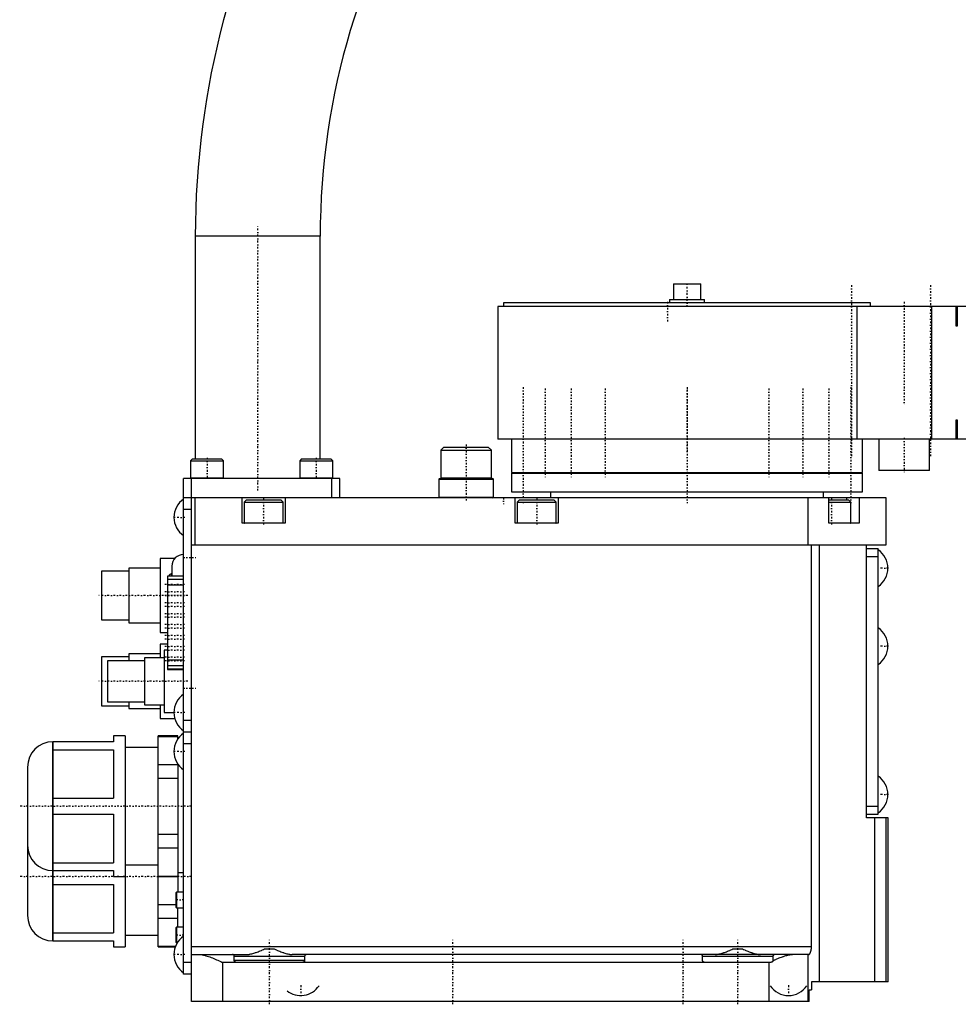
# Model space of a CAD drawing. Extents: x -171 to 392, y -1 to 595.
# Tile 1 of 3: x -171 to 70, y -1 to 252. Entities that reach past the tile are written whole.
import ezdxf

# ---------------------------------------------------------------- set-up
doc = ezdxf.new("R2010")
doc.units = 0
doc.linetypes.add('CENTER', pattern=[1.5, 0.45, -0.5, 0.05, -0.5])
doc.layers.add('AM_0', color=7, linetype='CONTINUOUS')
doc.layers.add('AM_7', color=7, linetype='CENTER')

msp = doc.modelspace()

# ---------------------------------------------------------------- linework, layer by layer
at = {"layer": 'AM_0', "color": 7, "linetype": 'CONTINUOUS'}
for p, q in [((-126, 196), (-126, 139)), ((-94, 196), (-126, 196)), ((-94, 139), (-94, 196)), ((-3.5, 183.8), (-3.5, 179.8)), ((-3.5, 183.8), (3.5, 183.8)), ((3.5, 179.8), (3.5, 183.8)), ((-4.5, 179.8), (-4.5, 179)), ((-4.5, 179.8), (4.5, 179.8)), ((4.5, 179), (4.5, 179.8)), ((-48.48, 178), (-48.48, 176)), ((264, 178), (-48.48, 178)), ((-47, 179), (-47, 178)), ((47, 179), (-47, 179)), ((43.59, 144), (43.59, 178)), ((47, 178), (47, 179)), ((62.76, 144), (62.76, 178)), ((69, 173), (69, 178)), ((69.26, 178), (69.26, 173)), ((-48.5, 176), (-48.5, 146)), ((-48.48, 176), (-48.5, 176)), ((69.26, 173), (69, 173)), ((69, 144), (69, 149)), ((69, 149), (69.26, 149)), ((69.26, 149), (69.26, 144)), ((-48.5, 146), (-48.48, 146)), ((-48.48, 146), (-48.48, 144)), ((264, 144), (-48.48, 144)), ((-45, 144), (-45, 135.5)), ((45, 135.5), (45, 144)), ((49.13, 144), (49.13, 136)), ((62.13, 136), (62.13, 144)), ((-62.32, 142), (-63.12, 141.2)), ((-62.32, 142), (-50.92, 142)), ((-50.12, 141.2), (-50.92, 142)), ((-126.75, 139), (-127.25, 138.5)), ((-126.75, 139), (-119.25, 139)), ((-118.75, 138.5), (-119.25, 139)), ((-98.75, 139), (-99.25, 138.5)), ((-98.75, 139), (-91.25, 139)), ((-90.75, 138.5), (-91.25, 139)), ((-63.12, 141.2), (-63.12, 134.1)), ((-63.12, 141.2), (-50.12, 141.2)), ((-50.12, 134.1), (-50.12, 141.2)), ((-127.25, 138.5), (-127.25, 134.1)), ((-127.25, 138.5), (-118.75, 138.5)), ((-118.75, 134.1), (-118.75, 138.5)), ((-99.25, 138.5), (-99.25, 134.1)), ((-99.25, 138.5), (-90.75, 138.5)), ((-90.75, 134.1), (-90.75, 138.5)), ((-129, 7), (-129, 134)), ((-89, 134), (-129, 134)), ((-127.25, 134.1), (-118.75, 134.1)), ((-127, 0), (-127, 134)), ((-99.25, 134.1), (-90.75, 134.1)), ((-91, 129), (-91, 134)), ((-89, 129), (-89, 134)), ((-63.42, 134), (-63.62, 133.8)), ((-63.62, 133.8), (-63.62, 129.2)), ((-63.62, 133.8), (-49.62, 133.8)), ((-63.42, 134), (-49.82, 134)), ((-63.12, 134.1), (-63.03, 134)), ((-63.12, 134.1), (-50.12, 134.1)), ((-50.22, 134), (-50.12, 134.1)), ((-49.62, 133.8), (-49.82, 134)), ((-49.62, 129.2), (-49.62, 133.8)), ((-45, 135.5), (45, 135.5)), ((-45, 135.3), (-45, 130.5)), ((-45, 135.3), (45, 135.3)), ((-40.98, 135.5), (-40.98, 135.3)), ((-35.87, 135.3), (-35.87, 135.5)), ((-35.13, 135.5), (-35.13, 135.3)), ((-29.51, 135.3), (-29.51, 135.5)), ((-28.46, 135.5), (-28.46, 135.3)), ((-21.14, 135.3), (-21.14, 135.5)), ((-19.85, 135.5), (-19.85, 135.3)), ((-1.42, 135.3), (-1.42, 135.5)), ((1.42, 135.5), (1.42, 135.3)), ((19.85, 135.3), (19.85, 135.5)), ((21.14, 135.5), (21.14, 135.3)), ((28.46, 135.3), (28.46, 135.5)), ((29.51, 135.5), (29.51, 135.3)), ((35.13, 135.3), (35.13, 135.5)), ((35.87, 135.5), (35.87, 135.3)), ((40.98, 135.3), (40.98, 135.5)), ((45, 130.5), (45, 135.3)), ((62.13, 136), (49.13, 136)), ((51, 129), (-129, 129)), ((-126, 117), (-126, 129)), ((-114, 122.5), (-114, 129)), ((-103, 129), (-103, 122.5)), ((-63.62, 129.2), (-63.42, 129)), ((-63.62, 129.2), (-49.62, 129.2)), ((-49.82, 129), (-49.62, 129.2)), ((-45, 130.5), (45, 130.5)), ((-44, 122.5), (-44, 129)), ((-35, 130.5), (-35, 129)), ((-33, 129), (-33, 122.5)), ((31, 117), (31, 129)), ((35, 129), (35, 130.5)), ((36.36, 122.5), (36.36, 129)), ((40.89, 129), (40.89, 128.5)), ((44.14, 129), (44.14, 122.5)), ((51, 117), (51, 129)), ((-112.9, 128.5), (-113.5, 127.9)), ((-113.5, 127.9), (-113.5, 122.6)), ((-113.5, 127.9), (-103.5, 127.9)), ((-112.9, 128.5), (-104.1, 128.5)), ((-103.5, 127.9), (-104.1, 128.5)), ((-103.5, 122.6), (-103.5, 127.9)), ((-42.9, 128.5), (-43.5, 127.9)), ((-43.5, 127.9), (-43.5, 122.6)), ((-43.5, 127.9), (-33.5, 127.9)), ((-42.9, 128.5), (-34.1, 128.5)), ((-33.5, 127.9), (-34.1, 128.5)), ((-33.5, 122.6), (-33.5, 127.9)), ((36.36, 128.5), (41.4, 128.5)), ((36.36, 127.9), (42, 127.9)), ((42, 127.9), (41.4, 128.5)), ((42, 122.6), (42, 127.9)), ((-127, 126), (-129, 126)), ((-103, 122.5), (-114, 122.5)), ((-113.5, 122.6), (-103.5, 122.6)), ((-33, 122.5), (-44, 122.5)), ((-43.5, 122.6), (-33.5, 122.6)), ((36.36, 122.6), (42, 122.6)), ((44.14, 122.5), (36.36, 122.5)), ((-127, 117), (51, 117)), ((31.9, 14), (31.9, 117)), ((33.91, 5), (33.91, 117)), ((46, 47), (46, 117)), ((46, 116), (49, 116)), ((46, 114), (49, 114)), ((49, 48), (49, 116)), ((-135, 111), (-143, 111)), ((-143, 111), (-143, 97)), ((-131.24, 113.5), (-135, 113.5)), ((-135, 113.5), (-135, 94.5)), ((-132, 111.5), (-132, 108.94)), ((-143, 110.25), (-150, 110.25)), ((-150, 110.25), (-150, 97.75)), ((-129, 108.93), (-133.1, 108.93)), ((-133.1, 108.93), (-133.1, 85.06)), ((-129, 108.91), (-133.1, 108.91)), ((-132.7, 109), (-132.7, 108.94)), ((-132, 109.5), (-132.2, 109.5)), ((-132.2, 109.5), (-132.2, 108.94)), ((-129, 108.08), (-133.1, 108.08)), ((-129, 106.6), (-133.1, 106.6)), ((-150, 97.75), (-143, 97.75)), ((-143, 97), (-135, 97)), ((-135, 94.5), (-133.1, 94.5)), ((-133.1, 91.5), (-135, 91.5)), ((-135, 91.5), (-135, 88)), ((-135, 89), (-143, 89)), ((-143, 89), (-143, 87.26)), ((-133.1, 90), (-134, 90)), ((-134, 90), (-134, 74)), ((-143, 88.25), (-150, 88.25)), ((-150, 88.25), (-150, 75.75)), ((-139, 87.25), (-148.5, 87.25)), ((-148.5, 87.25), (-148.5, 76.75)), ((-134, 88), (-139, 88)), ((-139, 88), (-139, 76)), ((-129, 87.43), (-133.1, 87.43)), ((-129, 85.95), (-133.1, 85.95)), ((-129, 85.08), (-133.1, 85.08)), ((-133.1, 85.06), (-129, 85.06)), ((-150, 75.75), (-143, 75.75)), ((-148.5, 76.75), (-139, 76.75)), ((-143, 76.74), (-143, 75)), ((-139, 76), (-134, 76)), ((-135, 76), (-135, 72.5)), ((-143, 75), (-135, 75)), ((-134, 74), (-131.47, 74)), ((-135, 72.5), (-131.27, 72.5)), ((-127, 72), (-129, 72)), ((-127, 69), (-129, 69)), ((-147, 66.5), (-162.51, 66.5)), ((-162.51, 66.5), (-162.51, 15.5)), ((-162.47, 15.5), (-162.47, 66.5)), ((-144, 68), (-147, 68)), ((-147, 68), (-147, 66.5)), ((-144, 68), (-144, 14)), ((-130.5, 68), (-135.5, 68)), ((-135.5, 14), (-135.5, 68)), ((-135.5, 67.89), (-130.5, 67.89)), ((-130.5, 67.17), (-130.5, 68)), ((-127, 66), (-129, 66)), ((-162.47, 64.48), (-147, 64.48)), ((-147, 64.48), (-147, 52.02)), ((-135.5, 65), (-144, 65)), ((-135.5, 60.69), (-130.5, 60.69)), ((-130.5, 60.83), (-130.5, 28)), ((-169, 60.01), (-169, 21.99)), ((-135.5, 57.19), (-130.5, 57.19)), ((-162.47, 52.02), (-147, 52.02)), ((-162.47, 47.98), (-147, 47.98)), ((-147, 47.98), (-147, 35.52)), ((46, 50), (49, 50)), ((46, 48), (49, 48)), ((51.5, 47), (46, 47)), ((48.13, 5), (48.13, 47)), ((51.04, 5), (51.04, 47)), ((51.5, 5), (51.5, 47)), ((-135.5, 42.81), (-130.5, 42.81)), ((-135.5, 39.31), (-130.5, 39.31)), ((-162.47, 35.52), (-147, 35.52)), ((-162.51, 33.5), (-147, 33.5)), ((-147, 33.5), (-147, 32)), ((-144, 35), (-135.5, 35)), ((-130.5, 33), (-129, 33)), ((-147, 32), (-144, 32)), ((-135.5, 32.11), (-130.5, 32.11)), ((-135.5, 32), (-130.5, 32)), ((-162.47, 29.98), (-147, 29.98)), ((-147, 29.98), (-147, 17.52)), ((-130.85, 28), (-131, 27.85)), ((-131, 27.85), (-131, 24.15)), ((-129, 28), (-130.85, 28)), ((-130.85, 28), (-130.85, 24)), ((-135.5, 24.81), (-131, 24.81)), ((-131, 24.15), (-130.85, 24)), ((-130.85, 24), (-129, 24)), ((-130.5, 18.99), (-130.5, 24)), ((-135.5, 21.31), (-130.5, 21.31)), ((-130.85, 19), (-131, 18.85)), ((-131, 18.85), (-131, 15.15)), ((-129, 19), (-130.85, 19)), ((-130.85, 19), (-130.85, 15)), ((-162.51, 15.5), (-147, 15.5)), ((-162.47, 17.52), (-147, 17.52)), ((-147, 15.5), (-147, 14)), ((-144, 17), (-135.5, 17)), ((-131, 15.15), (-130.85, 15)), ((-147, 14), (-144, 14)), ((-135.5, 14.11), (-131.06, 14.11)), ((-135.5, 14), (-131.11, 14)), ((-130.85, 15), (-130.61, 15)), ((31.9, 14), (-127, 14)), ((-108.1, 13.5), (-105.9, 13.5)), ((11.9, 13.5), (14.1, 13.5)), ((-127, 12), (-112.83, 12)), ((-98, 11.5), (-116, 11.5)), ((-116, 10.5), (-116, 11.5)), ((-98, 10.5), (-116, 10.5)), ((31.23, 12), (-101.17, 12)), ((-98, 11.5), (-98, 10.5)), ((22, 11.5), (4, 11.5)), ((4, 10.5), (4, 11.5)), ((22, 11.5), (22, 10.5)), ((31, 0), (31, 12)), ((-127, 10), (-129, 10)), ((-119, 10), (-119, 0)), ((21.5, 10), (-119, 10)), ((21, 10), (21, 0)), ((-127, 7), (-129, 7)), ((31.3, 0), (31.3, 3)), ((31.3, 3), (31.9, 3)), ((51.5, 5), (31.9, 5)), ((31.9, 5), (31.9, 3)), ((31.3, 0), (-127, 0))]:
    msp.add_line(p, q, dxfattribs=at)
for points in [[(-112.83, 12, 0), (-112.72, 12, 0), (-112.48, 12.02, 0), (-112.24, 12.05, 0), (-112.12, 12.06, 0), (-112, 12.09, 0), (-111.75, 12.14, 0), (-111.49, 12.2, 0), (-111.23, 12.27, 0), (-110.97, 12.35, 0), (-110.71, 12.44, 0), (-110.57, 12.48, 0), (-110.44, 12.53, 0), (-110.17, 12.63, 0), (-109.89, 12.73, 0), (-109.62, 12.84, 0), (-109.34, 12.96, 0), (-109.07, 13.07, 0), (-108.93, 13.13, 0), (-108.79, 13.19, 0), (-108.51, 13.32, 0), (-108.23, 13.44, 0), (-108.1, 13.5, 0)], [(-105.9, 13.5, 0), (-105.77, 13.44, 0), (-105.49, 13.32, 0), (-105.21, 13.19, 0), (-105.07, 13.13, 0), (-104.93, 13.07, 0), (-104.66, 12.96, 0), (-104.38, 12.84, 0), (-104.11, 12.73, 0), (-103.83, 12.63, 0), (-103.56, 12.53, 0), (-103.43, 12.48, 0), (-103.29, 12.44, 0), (-103.03, 12.35, 0), (-102.77, 12.27, 0), (-102.51, 12.2, 0), (-102.25, 12.14, 0), (-102, 12.09, 0), (-101.88, 12.06, 0), (-101.76, 12.05, 0), (-101.52, 12.02, 0), (-101.28, 12, 0), (-101.17, 12, 0)], [(7.17, 12, 0), (7.28, 12, 0), (7.52, 12.02, 0), (7.76, 12.05, 0), (7.88, 12.06, 0), (8, 12.09, 0), (8.25, 12.14, 0), (8.51, 12.2, 0), (8.77, 12.27, 0), (9.03, 12.35, 0), (9.29, 12.44, 0), (9.43, 12.48, 0), (9.56, 12.53, 0), (9.83, 12.63, 0), (10.11, 12.73, 0), (10.38, 12.84, 0), (10.66, 12.96, 0), (10.93, 13.07, 0), (11.07, 13.13, 0), (11.21, 13.19, 0), (11.49, 13.32, 0), (11.77, 13.44, 0), (11.9, 13.5, 0)], [(14.1, 13.5, 0), (14.23, 13.44, 0), (14.51, 13.32, 0), (14.79, 13.19, 0), (14.93, 13.13, 0), (15.07, 13.07, 0), (15.34, 12.96, 0), (15.62, 12.84, 0), (15.89, 12.73, 0), (16.17, 12.63, 0), (16.44, 12.53, 0), (16.57, 12.48, 0), (16.71, 12.44, 0), (16.97, 12.35, 0), (17.23, 12.27, 0), (17.49, 12.2, 0), (17.75, 12.14, 0), (18, 12.09, 0), (18.12, 12.06, 0), (18.24, 12.05, 0), (18.48, 12.02, 0), (18.72, 12, 0), (18.83, 12, 0)], [(31.23, 12, 0), (31.23, 12, 0), (31.24, 12, 0), (31.25, 12, 0), (31.25, 12, 0), (31.25, 12, 0), (31.26, 12, 0), (31.27, 12.01, 0), (31.27, 12.01, 0), (31.28, 12.01, 0), (31.29, 12.01, 0), (31.29, 12.02, 0), (31.29, 12.02, 0), (31.3, 12.02, 0), (31.31, 12.03, 0), (31.32, 12.03, 0), (31.32, 12.04, 0), (31.33, 12.04, 0), (31.33, 12.05, 0), (31.34, 12.05, 0), (31.35, 12.06, 0), (31.35, 12.06, 0), (31.36, 12.07, 0), (31.36, 12.07, 0), (31.37, 12.08, 0), (31.38, 12.09, 0), (31.38, 12.09, 0), (31.39, 12.1, 0), (31.39, 12.1, 0), (31.4, 12.11, 0), (31.41, 12.12, 0), (31.42, 12.13, 0), (31.43, 12.14, 0), (31.43, 12.15, 0), (31.43, 12.16, 0), (31.44, 12.17, 0), (31.45, 12.18, 0), (31.46, 12.19, 0), (31.47, 12.2, 0), (31.48, 12.22, 0), (31.48, 12.22, 0), (31.48, 12.23, 0), (31.49, 12.24, 0), (31.5, 12.26, 0), (31.51, 12.27, 0), (31.52, 12.29, 0), (31.53, 12.3, 0), (31.53, 12.31, 0), (31.53, 12.32, 0), (31.54, 12.33, 0), (31.55, 12.35, 0), (31.56, 12.37, 0), (31.57, 12.38, 0), (31.58, 12.4, 0), (31.58, 12.41, 0), (31.58, 12.42, 0), (31.59, 12.44, 0), (31.6, 12.45, 0), (31.61, 12.47, 0), (31.61, 12.49, 0), (31.62, 12.51, 0), (31.63, 12.52, 0), (31.63, 12.53, 0), (31.64, 12.55, 0), (31.65, 12.57, 0), (31.65, 12.58, 0), (31.65, 12.59, 0), (31.66, 12.61, 0), (31.67, 12.63, 0), (31.67, 12.64, 0), (31.68, 12.65, 0), (31.68, 12.67, 0), (31.69, 12.69, 0), (31.7, 12.71, 0), (31.7, 12.73, 0), (31.71, 12.75, 0), (31.72, 12.77, 0), (31.72, 12.78, 0), (31.73, 12.8, 0), (31.73, 12.82, 0), (31.74, 12.85, 0), (31.75, 12.87, 0), (31.75, 12.9, 0), (31.76, 12.91, 0), (31.76, 12.92, 0), (31.77, 12.94, 0), (31.77, 12.97, 0), (31.78, 13, 0), (31.79, 13.02, 0), (31.79, 13.05, 0), (31.79, 13.06, 0), (31.8, 13.07, 0), (31.8, 13.1, 0), (31.81, 13.13, 0), (31.81, 13.15, 0), (31.82, 13.18, 0), (31.82, 13.21, 0), (31.83, 13.22, 0), (31.83, 13.24, 0), (31.83, 13.26, 0), (31.84, 13.29, 0), (31.84, 13.32, 0), (31.85, 13.35, 0), (31.85, 13.38, 0), (31.85, 13.39, 0), (31.86, 13.4, 0), (31.86, 13.43, 0), (31.86, 13.46, 0), (31.87, 13.48, 0), (31.87, 13.49, 0), (31.87, 13.52, 0), (31.87, 13.55, 0), (31.88, 13.56, 0), (31.88, 13.58, 0), (31.88, 13.61, 0), (31.88, 13.64, 0), (31.88, 13.67, 0), (31.89, 13.69, 0), (31.89, 13.72, 0), (31.89, 13.74, 0), (31.89, 13.75, 0), (31.89, 13.78, 0), (31.89, 13.81, 0), (31.89, 13.84, 0), (31.9, 13.87, 0), (31.9, 13.9, 0), (31.9, 13.91, 0), (31.9, 13.93, 0), (31.9, 13.96, 0), (31.9, 13.99, 0), (31.9, 14, 0)], [(-125, 12, 0), (-124.98, 12, 0), (-124.93, 12, 0), (-124.88, 12, 0), (-124.85, 12, 0), (-124.83, 12, 0), (-124.78, 11.99, 0), (-124.73, 11.99, 0), (-124.55, 11.97, 0), (-124.25, 11.93, 0), (-124.09, 11.91, 0), (-123.93, 11.87, 0), (-123.61, 11.8, 0), (-123.29, 11.71, 0), (-122.95, 11.61, 0), (-122.62, 11.5, 0), (-122.28, 11.38, 0), (-122.1, 11.32, 0), (-121.93, 11.25, 0), (-121.58, 11.12, 0), (-121.24, 10.97, 0), (-120.89, 10.83, 0), (-120.54, 10.68, 0), (-120.19, 10.53, 0), (-120.02, 10.45, 0), (-119.85, 10.38, 0), (-119.5, 10.23, 0), (-119.17, 10.07, 0), (-119, 10, 0)], [(-116, 11.5, 0), (-116, 11.5, 0), (-116, 11.51, 0), (-116, 11.52, 0), (-116, 11.53, 0), (-116, 11.53, 0), (-116, 11.54, 0), (-116, 11.55, 0), (-116, 11.56, 0), (-116, 11.57, 0), (-116.01, 11.58, 0), (-116.01, 11.58, 0), (-116.01, 11.58, 0), (-116.01, 11.59, 0), (-116.01, 11.6, 0), (-116.02, 11.63, 0), (-116.02, 11.65, 0), (-116.03, 11.68, 0), (-116.05, 11.72, 0), (-116.07, 11.76, 0), (-116.1, 11.8, 0), (-116.13, 11.83, 0), (-116.16, 11.86, 0), (-116.17, 11.88, 0), (-116.19, 11.89, 0), (-116.22, 11.92, 0), (-116.26, 11.94, 0), (-116.29, 11.96, 0), (-116.33, 11.97, 0), (-116.37, 11.98, 0), (-116.39, 11.99, 0), (-116.41, 11.99, 0), (-116.44, 12, 0), (-116.48, 12, 0), (-116.5, 12, 0)], [(-115.5, 10, 0), (-115.5, 10, 0), (-115.51, 10, 0), (-115.52, 10, 0), (-115.52, 10, 0), (-115.52, 10, 0), (-115.53, 10, 0), (-115.54, 10, 0), (-115.55, 10, 0), (-115.55, 10, 0), (-115.56, 10, 0), (-115.56, 10, 0), (-115.57, 10, 0), (-115.58, 10.01, 0), (-115.58, 10.01, 0), (-115.59, 10.01, 0), (-115.6, 10.01, 0), (-115.6, 10.01, 0), (-115.61, 10.01, 0), (-115.61, 10.01, 0), (-115.62, 10.01, 0), (-115.63, 10.02, 0), (-115.63, 10.02, 0), (-115.63, 10.02, 0), (-115.64, 10.02, 0), (-115.65, 10.02, 0), (-115.65, 10.02, 0), (-115.65, 10.02, 0), (-115.66, 10.03, 0), (-115.67, 10.03, 0), (-115.68, 10.03, 0), (-115.68, 10.03, 0), (-115.69, 10.04, 0), (-115.69, 10.04, 0), (-115.7, 10.04, 0), (-115.7, 10.04, 0), (-115.71, 10.05, 0), (-115.72, 10.05, 0), (-115.72, 10.05, 0), (-115.73, 10.06, 0), (-115.73, 10.06, 0), (-115.74, 10.06, 0), (-115.74, 10.06, 0), (-115.75, 10.07, 0), (-115.76, 10.07, 0), (-115.76, 10.07, 0), (-115.77, 10.08, 0), (-115.77, 10.08, 0), (-115.77, 10.08, 0), (-115.78, 10.09, 0), (-115.79, 10.09, 0), (-115.79, 10.09, 0), (-115.8, 10.1, 0), (-115.8, 10.1, 0), (-115.81, 10.11, 0), (-115.81, 10.11, 0), (-115.82, 10.11, 0), (-115.82, 10.12, 0), (-115.83, 10.12, 0), (-115.83, 10.13, 0), (-115.84, 10.13, 0), (-115.84, 10.13, 0), (-115.84, 10.14, 0), (-115.85, 10.14, 0), (-115.85, 10.15, 0), (-115.86, 10.15, 0), (-115.86, 10.15, 0), (-115.86, 10.16, 0), (-115.87, 10.16, 0), (-115.87, 10.16, 0), (-115.87, 10.17, 0), (-115.88, 10.17, 0), (-115.88, 10.18, 0), (-115.89, 10.18, 0), (-115.89, 10.19, 0), (-115.9, 10.19, 0), (-115.9, 10.2, 0), (-115.9, 10.2, 0), (-115.9, 10.21, 0), (-115.91, 10.21, 0), (-115.91, 10.22, 0), (-115.92, 10.22, 0), (-115.92, 10.23, 0), (-115.92, 10.23, 0), (-115.92, 10.24, 0), (-115.93, 10.24, 0), (-115.93, 10.25, 0), (-115.94, 10.25, 0), (-115.94, 10.26, 0), (-115.94, 10.27, 0), (-115.94, 10.27, 0), (-115.95, 10.27, 0), (-115.95, 10.28, 0), (-115.95, 10.29, 0), (-115.96, 10.29, 0), (-115.96, 10.3, 0), (-115.96, 10.31, 0), (-115.96, 10.31, 0), (-115.96, 10.31, 0), (-115.97, 10.32, 0), (-115.97, 10.33, 0), (-115.97, 10.34, 0), (-115.97, 10.34, 0), (-115.98, 10.35, 0), (-115.98, 10.35, 0), (-115.98, 10.36, 0), (-115.98, 10.36, 0), (-115.98, 10.37, 0), (-115.98, 10.37, 0), (-115.98, 10.38, 0), (-115.99, 10.38, 0), (-115.99, 10.39, 0), (-115.99, 10.4, 0), (-115.99, 10.4, 0), (-115.99, 10.41, 0), (-115.99, 10.41, 0), (-115.99, 10.42, 0), (-115.99, 10.43, 0), (-116, 10.43, 0), (-116, 10.44, 0), (-116, 10.44, 0), (-116, 10.45, 0), (-116, 10.46, 0), (-116, 10.46, 0), (-116, 10.47, 0), (-116, 10.48, 0), (-116, 10.48, 0), (-116, 10.48, 0), (-116, 10.49, 0), (-116, 10.5, 0), (-116, 10.5, 0)], [(-98, 10.5, 0), (-98, 10.5, 0), (-98, 10.49, 0), (-98, 10.48, 0), (-98, 10.48, 0), (-98, 10.48, 0), (-98, 10.47, 0), (-98, 10.46, 0), (-98, 10.46, 0), (-98, 10.45, 0), (-98, 10.44, 0), (-98, 10.44, 0), (-98, 10.43, 0), (-98.01, 10.43, 0), (-98.01, 10.42, 0), (-98.01, 10.41, 0), (-98.01, 10.41, 0), (-98.01, 10.4, 0), (-98.01, 10.4, 0), (-98.01, 10.39, 0), (-98.01, 10.38, 0), (-98.02, 10.38, 0), (-98.02, 10.37, 0), (-98.02, 10.37, 0), (-98.02, 10.36, 0), (-98.02, 10.36, 0), (-98.02, 10.35, 0), (-98.02, 10.35, 0), (-98.03, 10.34, 0), (-98.03, 10.34, 0), (-98.03, 10.33, 0), (-98.03, 10.32, 0), (-98.04, 10.31, 0), (-98.04, 10.31, 0), (-98.04, 10.31, 0), (-98.04, 10.3, 0), (-98.04, 10.29, 0), (-98.05, 10.29, 0), (-98.05, 10.28, 0), (-98.05, 10.27, 0), (-98.06, 10.27, 0), (-98.06, 10.27, 0), (-98.06, 10.26, 0), (-98.06, 10.25, 0), (-98.07, 10.25, 0), (-98.07, 10.24, 0), (-98.08, 10.24, 0), (-98.08, 10.23, 0), (-98.08, 10.23, 0), (-98.08, 10.22, 0), (-98.09, 10.22, 0), (-98.09, 10.21, 0), (-98.1, 10.21, 0), (-98.1, 10.2, 0), (-98.1, 10.2, 0), (-98.1, 10.19, 0), (-98.11, 10.19, 0), (-98.11, 10.18, 0), (-98.12, 10.18, 0), (-98.12, 10.17, 0), (-98.13, 10.17, 0), (-98.13, 10.16, 0), (-98.13, 10.16, 0), (-98.14, 10.16, 0), (-98.14, 10.15, 0), (-98.14, 10.15, 0), (-98.15, 10.15, 0), (-98.15, 10.14, 0), (-98.16, 10.14, 0), (-98.16, 10.13, 0), (-98.16, 10.13, 0), (-98.17, 10.13, 0), (-98.17, 10.12, 0), (-98.18, 10.12, 0), (-98.18, 10.11, 0), (-98.19, 10.11, 0), (-98.19, 10.11, 0), (-98.2, 10.1, 0), (-98.2, 10.1, 0), (-98.21, 10.09, 0), (-98.21, 10.09, 0), (-98.22, 10.09, 0), (-98.23, 10.08, 0), (-98.23, 10.08, 0), (-98.23, 10.08, 0), (-98.24, 10.07, 0), (-98.24, 10.07, 0), (-98.25, 10.07, 0), (-98.26, 10.06, 0), (-98.26, 10.06, 0), (-98.27, 10.06, 0), (-98.27, 10.06, 0), (-98.28, 10.05, 0), (-98.28, 10.05, 0), (-98.29, 10.05, 0), (-98.3, 10.04, 0), (-98.3, 10.04, 0), (-98.31, 10.04, 0), (-98.31, 10.04, 0), (-98.32, 10.03, 0), (-98.32, 10.03, 0), (-98.33, 10.03, 0), (-98.34, 10.03, 0), (-98.35, 10.02, 0), (-98.35, 10.02, 0), (-98.35, 10.02, 0), (-98.36, 10.02, 0), (-98.37, 10.02, 0), (-98.37, 10.02, 0), (-98.37, 10.02, 0), (-98.38, 10.01, 0), (-98.39, 10.01, 0), (-98.39, 10.01, 0), (-98.4, 10.01, 0), (-98.4, 10.01, 0), (-98.41, 10.01, 0), (-98.42, 10.01, 0), (-98.42, 10.01, 0), (-98.43, 10, 0), (-98.44, 10, 0), (-98.44, 10, 0), (-98.45, 10, 0), (-98.45, 10, 0), (-98.46, 10, 0), (-98.47, 10, 0), (-98.48, 10, 0), (-98.48, 10, 0), (-98.48, 10, 0), (-98.49, 10, 0), (-98.5, 10, 0), (-98.5, 10, 0)], [(-97.5, 12, 0), (-97.52, 12, 0), (-97.56, 12, 0), (-97.59, 11.99, 0), (-97.61, 11.99, 0), (-97.63, 11.98, 0), (-97.67, 11.97, 0), (-97.71, 11.96, 0), (-97.74, 11.94, 0), (-97.78, 11.92, 0), (-97.81, 11.89, 0), (-97.83, 11.88, 0), (-97.84, 11.86, 0), (-97.87, 11.83, 0), (-97.9, 11.8, 0), (-97.93, 11.76, 0), (-97.95, 11.72, 0), (-97.97, 11.68, 0), (-97.98, 11.65, 0), (-97.98, 11.63, 0), (-97.99, 11.6, 0), (-97.99, 11.59, 0), (-97.99, 11.58, 0), (-97.99, 11.58, 0), (-97.99, 11.58, 0), (-98, 11.57, 0), (-98, 11.56, 0), (-98, 11.55, 0), (-98, 11.54, 0), (-98, 11.53, 0), (-98, 11.53, 0), (-98, 11.52, 0), (-98, 11.51, 0), (-98, 11.5, 0), (-98, 11.5, 0)], [(4, 11.5, 0), (4, 11.5, 0), (4, 11.51, 0), (4, 11.52, 0), (4, 11.53, 0), (4, 11.53, 0), (4, 11.54, 0), (4, 11.55, 0), (4, 11.56, 0), (4, 11.57, 0), (3.99, 11.58, 0), (3.99, 11.58, 0), (3.99, 11.58, 0), (3.99, 11.59, 0), (3.99, 11.6, 0), (3.98, 11.63, 0), (3.98, 11.65, 0), (3.97, 11.68, 0), (3.95, 11.72, 0), (3.93, 11.76, 0), (3.9, 11.8, 0), (3.87, 11.83, 0), (3.84, 11.86, 0), (3.83, 11.88, 0), (3.81, 11.89, 0), (3.78, 11.92, 0), (3.74, 11.94, 0), (3.71, 11.96, 0), (3.67, 11.97, 0), (3.63, 11.98, 0), (3.61, 11.99, 0), (3.59, 11.99, 0), (3.56, 12, 0), (3.52, 12, 0), (3.5, 12, 0)], [(4.5, 10, 0), (4.5, 10, 0), (4.49, 10, 0), (4.48, 10, 0), (4.48, 10, 0), (4.48, 10, 0), (4.47, 10, 0), (4.46, 10, 0), (4.45, 10, 0), (4.45, 10, 0), (4.44, 10, 0), (4.44, 10, 0), (4.43, 10, 0), (4.42, 10.01, 0), (4.42, 10.01, 0), (4.41, 10.01, 0), (4.4, 10.01, 0), (4.4, 10.01, 0), (4.39, 10.01, 0), (4.39, 10.01, 0), (4.38, 10.01, 0), (4.37, 10.02, 0), (4.37, 10.02, 0), (4.37, 10.02, 0), (4.36, 10.02, 0), (4.35, 10.02, 0), (4.35, 10.02, 0), (4.35, 10.02, 0), (4.34, 10.03, 0), (4.33, 10.03, 0), (4.32, 10.03, 0), (4.32, 10.03, 0), (4.31, 10.04, 0), (4.31, 10.04, 0), (4.3, 10.04, 0), (4.3, 10.04, 0), (4.29, 10.05, 0), (4.28, 10.05, 0), (4.28, 10.05, 0), (4.27, 10.06, 0), (4.27, 10.06, 0), (4.26, 10.06, 0), (4.26, 10.06, 0), (4.25, 10.07, 0), (4.24, 10.07, 0), (4.24, 10.07, 0), (4.23, 10.08, 0), (4.23, 10.08, 0), (4.23, 10.08, 0), (4.22, 10.09, 0), (4.21, 10.09, 0), (4.21, 10.09, 0), (4.2, 10.1, 0), (4.2, 10.1, 0), (4.19, 10.11, 0), (4.19, 10.11, 0), (4.18, 10.11, 0), (4.18, 10.12, 0), (4.17, 10.12, 0), (4.17, 10.13, 0), (4.16, 10.13, 0), (4.16, 10.13, 0), (4.16, 10.14, 0), (4.15, 10.14, 0), (4.15, 10.15, 0), (4.14, 10.15, 0), (4.14, 10.15, 0), (4.14, 10.16, 0), (4.13, 10.16, 0), (4.13, 10.16, 0), (4.13, 10.17, 0), (4.12, 10.17, 0), (4.12, 10.18, 0), (4.11, 10.18, 0), (4.11, 10.19, 0), (4.1, 10.19, 0), (4.1, 10.2, 0), (4.1, 10.2, 0), (4.1, 10.21, 0), (4.09, 10.21, 0), (4.09, 10.22, 0), (4.08, 10.22, 0), (4.08, 10.23, 0), (4.08, 10.23, 0), (4.08, 10.24, 0), (4.07, 10.24, 0), (4.07, 10.25, 0), (4.06, 10.25, 0), (4.06, 10.26, 0), (4.06, 10.27, 0), (4.06, 10.27, 0), (4.05, 10.27, 0), (4.05, 10.28, 0), (4.05, 10.29, 0), (4.04, 10.29, 0), (4.04, 10.3, 0), (4.04, 10.31, 0), (4.04, 10.31, 0), (4.04, 10.31, 0), (4.03, 10.32, 0), (4.03, 10.33, 0), (4.03, 10.34, 0), (4.03, 10.34, 0), (4.02, 10.35, 0), (4.02, 10.35, 0), (4.02, 10.36, 0), (4.02, 10.36, 0), (4.02, 10.37, 0), (4.02, 10.37, 0), (4.02, 10.38, 0), (4.01, 10.38, 0), (4.01, 10.39, 0), (4.01, 10.4, 0), (4.01, 10.4, 0), (4.01, 10.41, 0), (4.01, 10.41, 0), (4.01, 10.42, 0), (4.01, 10.43, 0), (4, 10.43, 0), (4, 10.44, 0), (4, 10.44, 0), (4, 10.45, 0), (4, 10.46, 0), (4, 10.46, 0), (4, 10.47, 0), (4, 10.48, 0), (4, 10.48, 0), (4, 10.48, 0), (4, 10.49, 0), (4, 10.5, 0), (4, 10.5, 0)], [(22, 10.44, 0), (22, 10.44, 0), (22, 10.43, 0), (21.99, 10.43, 0), (21.99, 10.42, 0), (21.99, 10.42, 0), (21.99, 10.41, 0), (21.99, 10.41, 0), (21.99, 10.4, 0), (21.99, 10.39, 0), (21.99, 10.39, 0), (21.99, 10.38, 0), (21.99, 10.38, 0), (21.98, 10.37, 0), (21.98, 10.37, 0), (21.98, 10.36, 0), (21.98, 10.35, 0), (21.98, 10.35, 0), (21.98, 10.34, 0), (21.97, 10.34, 0), (21.97, 10.33, 0), (21.97, 10.33, 0), (21.97, 10.32, 0), (21.97, 10.32, 0), (21.96, 10.32, 0), (21.96, 10.31, 0), (21.96, 10.31, 0), (21.96, 10.3, 0), (21.96, 10.3, 0), (21.95, 10.29, 0), (21.95, 10.28, 0), (21.95, 10.28, 0), (21.94, 10.27, 0), (21.94, 10.27, 0), (21.94, 10.27, 0), (21.94, 10.26, 0), (21.93, 10.25, 0), (21.93, 10.25, 0), (21.93, 10.24, 0), (21.92, 10.24, 0), (21.92, 10.23, 0), (21.92, 10.23, 0), (21.92, 10.22, 0), (21.91, 10.22, 0), (21.91, 10.21, 0), (21.91, 10.21, 0), (21.9, 10.2, 0), (21.9, 10.2, 0), (21.9, 10.2, 0), (21.89, 10.19, 0), (21.89, 10.19, 0), (21.89, 10.18, 0), (21.88, 10.18, 0), (21.88, 10.17, 0), (21.87, 10.17, 0), (21.87, 10.17, 0), (21.87, 10.16, 0), (21.86, 10.16, 0), (21.86, 10.15, 0), (21.85, 10.15, 0), (21.85, 10.14, 0), (21.85, 10.14, 0), (21.85, 10.14, 0), (21.84, 10.13, 0), (21.84, 10.13, 0), (21.83, 10.13, 0), (21.83, 10.12, 0), (21.83, 10.12, 0), (21.82, 10.12, 0), (21.82, 10.11, 0), (21.82, 10.11, 0), (21.81, 10.11, 0), (21.8, 10.1, 0), (21.8, 10.1, 0), (21.79, 10.1, 0), (21.79, 10.09, 0), (21.79, 10.09, 0), (21.78, 10.09, 0), (21.78, 10.08, 0), (21.77, 10.08, 0), (21.77, 10.08, 0), (21.76, 10.07, 0), (21.75, 10.07, 0), (21.75, 10.07, 0), (21.75, 10.07, 0), (21.74, 10.06, 0), (21.74, 10.06, 0), (21.73, 10.06, 0), (21.72, 10.05, 0), (21.72, 10.05, 0), (21.72, 10.05, 0), (21.71, 10.05, 0), (21.71, 10.04, 0), (21.7, 10.04, 0), (21.69, 10.04, 0), (21.69, 10.04, 0), (21.68, 10.03, 0), (21.68, 10.03, 0), (21.67, 10.03, 0), (21.67, 10.03, 0), (21.66, 10.03, 0), (21.65, 10.02, 0), (21.65, 10.02, 0), (21.64, 10.02, 0), (21.64, 10.02, 0), (21.64, 10.02, 0), (21.63, 10.02, 0), (21.62, 10.02, 0), (21.62, 10.01, 0), (21.62, 10.01, 0), (21.61, 10.01, 0), (21.6, 10.01, 0), (21.6, 10.01, 0), (21.6, 10.01, 0), (21.59, 10.01, 0), (21.58, 10.01, 0), (21.58, 10.01, 0), (21.57, 10, 0), (21.56, 10, 0), (21.56, 10, 0), (21.56, 10, 0), (21.55, 10, 0), (21.54, 10, 0), (21.54, 10, 0), (21.53, 10, 0), (21.52, 10, 0), (21.52, 10, 0), (21.52, 10, 0), (21.51, 10, 0), (21.5, 10, 0), (21.5, 10, 0)], [(22, 10.44, 0), (22.14, 10.51, 0), (22.43, 10.63, 0), (22.72, 10.76, 0), (22.87, 10.82, 0), (23.02, 10.88, 0), (23.31, 11, 0), (23.6, 11.12, 0), (23.89, 11.23, 0), (24.18, 11.34, 0), (24.46, 11.45, 0), (24.61, 11.5, 0), (24.75, 11.54, 0), (25.03, 11.63, 0), (25.31, 11.72, 0), (25.58, 11.79, 0), (25.85, 11.86, 0), (26.11, 11.91, 0), (26.25, 11.93, 0), (26.37, 11.95, 0), (26.63, 11.98, 0), (26.88, 12, 0), (27, 12, 0)], [(22.5, 12, 0), (22.48, 12, 0), (22.44, 12, 0), (22.41, 11.99, 0), (22.39, 11.99, 0), (22.37, 11.98, 0), (22.33, 11.97, 0), (22.29, 11.96, 0), (22.26, 11.94, 0), (22.22, 11.92, 0), (22.19, 11.89, 0), (22.17, 11.88, 0), (22.16, 11.86, 0), (22.13, 11.83, 0), (22.1, 11.8, 0), (22.07, 11.76, 0), (22.05, 11.72, 0), (22.03, 11.68, 0), (22.02, 11.65, 0), (22.02, 11.63, 0), (22.01, 11.6, 0), (22.01, 11.59, 0), (22.01, 11.58, 0), (22.01, 11.58, 0), (22.01, 11.58, 0), (22, 11.57, 0), (22, 11.56, 0), (22, 11.55, 0), (22, 11.54, 0), (22, 11.53, 0), (22, 11.53, 0), (22, 11.52, 0), (22, 11.51, 0), (22, 11.5, 0), (22, 11.5, 0)], [(22, 10.5, 0), (22, 10.49, 0), (22, 10.47, 0), (22, 10.45, 0), (22, 10.44, 0)]]:
    msp.add_polyline3d(points, dxfattribs=at)
for centre, radius, start, end in [((90, 196), 216, 120.9733, 180), ((90, 196), 184, 114.0547, 180), ((-127.15, 134.1), 0.1, 180, 270), ((-118.85, 134.1), 0.1, 270, 0), ((-99.15, 134.1), 0.1, 180, 270), ((-90.85, 134.1), 0.1, 270, 0), ((-125.8, 124), 5.67, 124.3588, 235.6412), ((-113.4, 122.6), 0.1, 180, 270), ((-103.6, 122.6), 0.1, 270, 0), ((-43.4, 122.6), 0.1, 180, 270), ((-33.6, 122.6), 0.1, 270, 0), ((41.9, 122.6), 0.1, 270, 0), ((-129, 111.5), 3, 90, 180), ((45.8, 111), 5.67, 304.3588, 55.6412), ((-132.2, 109), 0.5, 90, 180), ((45.8, 91), 5.67, 304.3588, 55.6412), ((-125.8, 74), 5.67, 124.3588, 235.6412), ((-125.8, 64), 5.67, 124.3588, 235.6412), ((-162.51, 60.01), 6.49, 90, 180), ((45.8, 53), 5.67, 304.3588, 55.6412), ((-162.51, 39.99), 6.49, 180, 270), ((-162.51, 21.99), 6.49, 180, 270), ((-125.8, 12), 5.67, 124.3588, 235.6412), ((-116.5, 11.5), 0.5, 0, 90), ((-97.5, 11.5), 0.5, 90, 180), ((3.5, 11.5), 0.5, 0, 90), ((22.5, 11.5), 0.5, 90, 180), ((-99, 7.17), 5.67, 231.8819, 326.0076), ((26, 7.17), 5.67, 213.9924, 326.0076)]:
    msp.add_arc(centre, radius, start, end, dxfattribs=at)
at = {"layer": 'AM_7', "color": 4, "linetype": 'CENTER'}
for p, q in [((-110, 130.9), (-110, 199.1)), ((0, 177.95), (0, 184.04)), ((42.16, 183.5), (42.16, 139.5)), ((62.39, 183.5), (62.39, 139.5)), ((-5, 179.25), (-5, 173.75)), ((55.63, 179.2), (55.63, 152.8)), ((-42, 157.35), (-42, 127.65)), ((-36.37, 157.03), (-36.37, 134.26)), ((-29.7, 157.03), (-29.7, 134.26)), ((-21, 157.03), (-21, 134.26)), ((0, 157.35), (0, 127.65)), ((0, 156.72), (0, 140.78)), ((21, 157.03), (21, 134.26)), ((29.7, 157.03), (29.7, 134.26)), ((36.37, 157.03), (36.37, 134.26)), ((42, 157.35), (42, 127.65)), ((55.63, 144.4), (55.63, 135.6)), ((-56.62, 142.65), (-56.62, 128.35)), ((-123, 139.25), (-123, 133.75)), ((-95, 139.25), (-95, 133.75)), ((-108.5, 128.8), (-108.5, 122.2)), ((-47, 129.07), (-47, 127.42)), ((-38.5, 128.8), (-38.5, 122.2)), ((37, 128.8), (37, 122.2)), ((-128.67, 124), (-131.6, 124)), ((-129.15, 113.75), (-125.85, 113.75)), ((51.6, 111), (48.67, 111)), ((-128.75, 106.76), (-134.25, 106.76)), ((-127.95, 104), (-151.05, 104)), ((-128.75, 104.89), (-134.25, 104.89)), ((-128.75, 103.97), (-134.25, 103.97)), ((-128.75, 102.1), (-134.25, 102.1)), ((-128.75, 101.18), (-134.25, 101.18)), ((-128.75, 99.31), (-134.25, 99.31)), ((-128.75, 98.39), (-134.25, 98.39)), ((-128.75, 96.52), (-134.25, 96.52)), ((-128.75, 95.6), (-134.25, 95.6)), ((-128.75, 93.73), (-134.25, 93.73)), ((-128.75, 92.81), (-134.25, 92.81)), ((-128.75, 90.94), (-134.25, 90.94)), ((51.6, 91), (48.67, 91)), ((-128.75, 90.02), (-134.25, 90.02)), ((-128.75, 88.15), (-134.25, 88.15)), ((-128.75, 87.23), (-134.25, 87.23)), ((-127.95, 82), (-151.05, 82)), ((-129.15, 80.25), (-125.85, 80.25)), ((-128.67, 74), (-131.6, 74)), ((-128.67, 64), (-131.6, 64)), ((51.6, 53), (48.67, 53)), ((-127, 50), (-171, 50)), ((-127, 32), (-171, 32)), ((-128.9, 26), (-131.1, 26)), ((-128.9, 17), (-131.1, 17)), ((-107, -0.75), (-107, 15.75)), ((-60, -0.75), (-60, 15.75)), ((-1, -0.75), (-1, 15.75)), ((13, -0.75), (13, 15.75)), ((-128.67, 12), (-131.6, 12)), ((-99, 4.12), (-99, 1.38)), ((26, 4.12), (26, 1.38))]:
    msp.add_line(p, q, dxfattribs=at)

doc.saveas('drawing.dxf')
